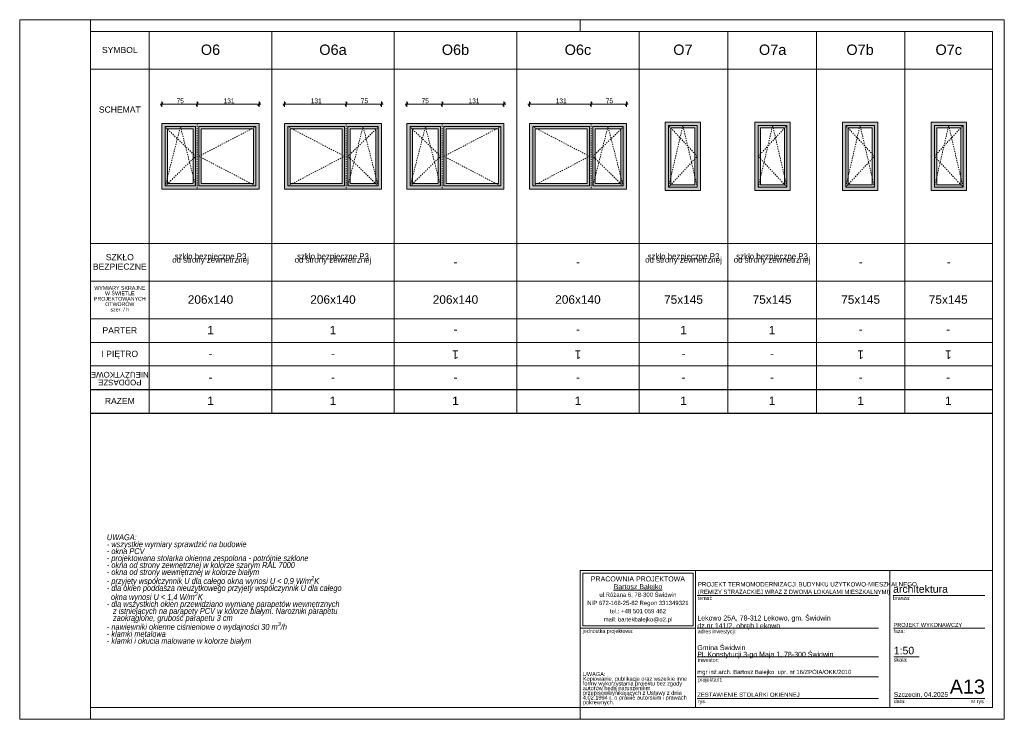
# Model space of a CAD drawing. Extents: x -35111 to 36054, y 5521 to 20371.
# Tile 1 of 6: x -35111 to -14211, y 5521 to 20371. Entities that reach past the tile are written whole.
import ezdxf

# ---------------------------------------------------------------- set-up
doc = ezdxf.new("R2010")
doc.units = 0
doc.header["$MEASUREMENT"] = 0
doc.linetypes.add('Hidden Line', pattern=[50, 25, -25])
for name, color, linetype, lineweight in [('Arch okna_Nr_Pióra__5', 7, 'Continuous', 13), ('Arch opisy okien_Nr_Pióra__1', 7, 'Continuous', 25), ('Arch opisy_Nr_Pióra__1', 7, 'Continuous', 25), ('Arch opisy_Nr_Pióra__21', 7, 'Continuous', 13), ('Arch opisy_Nr_Pióra__7', 7, 'Continuous', 13), ('ARCH TABELA_Nr_Pióra__1', 7, 'Continuous', 25), ('ARCH TABELA_Nr_Pióra__21', 7, 'Continuous', 13), ('ARCH TABELA_Nr_Pióra__7', 7, 'Continuous', 13), ('Arch wymiary_Nr_Pióra__5', 7, 'Continuous', 13), ('INWENT. OKNA_Nr_Pióra__21', 7, 'Continuous', 13)]:
    doc.layers.add(name, color=color, linetype=linetype, lineweight=lineweight)
doc.layers.add('Arch wymiary', color=7, linetype='Continuous')
doc.layers.add('arch wypelnienia_Nr_Pióra__2', color=7, linetype='Continuous', lineweight=13, true_color=0x7f7f7f)
doc.styles.add('GENERATED_STYLE_1', font='txt')
doc.styles.add('GENERATED_STYLE_10', font='txt')
doc.styles.add('GENERATED_STYLE_11', font='txt')
doc.styles.add('GENERATED_STYLE_2', font='arial.ttf')
doc.styles.add('GENERATED_STYLE_3', font='arial.ttf')
doc.styles.add('GENERATED_STYLE_4', font='arial.ttf')
doc.styles.add('GENERATED_STYLE_5', font='arial.ttf')
doc.styles.add('GENERATED_STYLE_6', font='arial.ttf')
doc.styles.add('GENERATED_STYLE_7', font='txt')
doc.dimstyles.new('GENERATED_STYLE__1', dxfattribs={"dimtxt": 100, "dimasz": 57, "dimexe": 0.18, "dimexo": 0, "dimgap": 0.09, "dimtad": 1, "dimtih": 1, "dimtoh": 1, "dimdec": 0, "dimlfac": 0.1, "dimzin": 0, "dimdsep": 46, "dimtxsty": 'GENERATED_STYLE_1', "dimblk": 'ARROWHEAD_2', "dimblk1": 'ARROWHEAD_2', "dimblk2": 'ARROWHEAD_2', "dimcen": 0.09, "dimclrd": 7, "dimclre": 7, "dimclrt": 7, "dimadec": 0, "dimazin": 0, "dimtfac": 1, "dimtdec": 4, "dimtmove": 0, "dimatfit": 3, "dimfxl": 0, "dimtolj": 1, "dimtzin": 0, "dimarcsym": 0})

# ---------------------------------------------------------------- blocks, each defined once
blk = doc.blocks.new('*D27')
at = {"layer": 'Arch wymiary_Nr_Pióra__5', "linetype": 'Continuous'}
for p, q in [((-32069, 18614), (-32113, 18539)), ((-32091, 18521), (-32091, 18633)), ((-31319, 18614), (-31363, 18539)), ((-31341, 18521), (-31341, 18633)), ((-32128, 18577), (-32091, 18577)), ((-32091, 18577), (-31341, 18577))]:
    blk.add_line(p, q, dxfattribs=at)
at = {"layer": 'Arch wymiary_Nr_Pióra__5', "char_height": 100, "attachment_point": 7, "style": 'GENERATED_STYLE_1'}
for s, insert in [('{75}', (-31780, 18597)), ('{131}', (-30782, 18597))]:
    blk.add_mtext(s, dxfattribs=dict(at, insert=insert))
blk = doc.blocks.new('ARROWHEAD_2')
at = {"color": 0, "linetype": 'Continuous', "lineweight": 0}
for p, q in [((0, 0), (-1, 0)), ((-0.38, -0.66), (0.38, 0.66))]:
    blk.add_line(p, q, dxfattribs=at)
blk = doc.blocks.new('*D28')
at = {"layer": 'Arch wymiary_Nr_Pióra__5', "linetype": 'Continuous'}
for p, q in [((-31319, 18614), (-31363, 18539)), ((-31341, 18521), (-31341, 18633)), ((-30053, 18539), (-30009, 18614)), ((-30031, 18521), (-30031, 18633)), ((-31341, 18577), (-30031, 18577)), ((-30031, 18577), (-29994, 18577))]:
    blk.add_line(p, q, dxfattribs=at)
at = {"layer": 'Arch wymiary_Nr_Pióra__5', "char_height": 100, "attachment_point": 7, "style": 'GENERATED_STYLE_1'}
for s, insert in [('{75}', (-31780, 18597)), ('{131}', (-30782, 18597))]:
    blk.add_mtext(s, dxfattribs=dict(at, insert=insert))
blk = doc.blocks.new('*D29')
at = {"layer": 'Arch wymiary_Nr_Pióra__5', "linetype": 'Continuous'}
for p, q in [((-28203, 18539), (-28159, 18614)), ((-28181, 18633), (-28181, 18521)), ((-27453, 18539), (-27409, 18614)), ((-27431, 18633), (-27431, 18521)), ((-27431, 18577), (-28181, 18577)), ((-27394, 18577), (-27431, 18577))]:
    blk.add_line(p, q, dxfattribs=at)
at = {"layer": 'Arch wymiary_Nr_Pióra__5', "char_height": 100, "attachment_point": 7, "style": 'GENERATED_STYLE_1'}
for s, insert in [('{131}', (-28932, 18597)), ('{75}', (-27870, 18597))]:
    blk.add_mtext(s, dxfattribs=dict(at, insert=insert))
blk = doc.blocks.new('*D30')
at = {"layer": 'Arch wymiary_Nr_Pióra__5', "linetype": 'Continuous'}
for p, q in [((-29469, 18614), (-29513, 18539)), ((-29491, 18633), (-29491, 18521)), ((-28203, 18539), (-28159, 18614)), ((-28181, 18633), (-28181, 18521)), ((-29491, 18577), (-29528, 18577)), ((-28181, 18577), (-29491, 18577))]:
    blk.add_line(p, q, dxfattribs=at)
at = {"layer": 'Arch wymiary_Nr_Pióra__5', "char_height": 100, "attachment_point": 7, "style": 'GENERATED_STYLE_1'}
for s, insert in [('{131}', (-28932, 18597)), ('{75}', (-27870, 18597))]:
    blk.add_mtext(s, dxfattribs=dict(at, insert=insert))
blk = doc.blocks.new('*D31')
at = {"layer": 'Arch wymiary_Nr_Pióra__5', "linetype": 'Continuous'}
for p, q in [((-26869, 18614), (-26913, 18539)), ((-26891, 18521), (-26891, 18633)), ((-26119, 18614), (-26163, 18539)), ((-26141, 18521), (-26141, 18633)), ((-26928, 18577), (-26891, 18577)), ((-26891, 18577), (-26141, 18577))]:
    blk.add_line(p, q, dxfattribs=at)
at = {"layer": 'Arch wymiary_Nr_Pióra__5', "char_height": 100, "attachment_point": 7, "style": 'GENERATED_STYLE_1'}
for s, insert in [('{75}', (-26580, 18597)), ('{131}', (-25582, 18597))]:
    blk.add_mtext(s, dxfattribs=dict(at, insert=insert))
blk = doc.blocks.new('*D32')
at = {"layer": 'Arch wymiary_Nr_Pióra__5', "linetype": 'Continuous'}
for p, q in [((-26119, 18614), (-26163, 18539)), ((-26141, 18521), (-26141, 18633)), ((-24853, 18539), (-24809, 18614)), ((-24831, 18521), (-24831, 18633)), ((-26141, 18577), (-24831, 18577)), ((-24831, 18577), (-24794, 18577))]:
    blk.add_line(p, q, dxfattribs=at)
at = {"layer": 'Arch wymiary_Nr_Pióra__5', "char_height": 100, "attachment_point": 7, "style": 'GENERATED_STYLE_1'}
for s, insert in [('{75}', (-26580, 18597)), ('{131}', (-25582, 18597))]:
    blk.add_mtext(s, dxfattribs=dict(at, insert=insert))
blk = doc.blocks.new('*D33')
at = {"layer": 'Arch wymiary_Nr_Pióra__5', "linetype": 'Continuous'}
for p, q in [((-23003, 18539), (-22959, 18614)), ((-22981, 18633), (-22981, 18521)), ((-22253, 18539), (-22209, 18614)), ((-22231, 18633), (-22231, 18521)), ((-22231, 18577), (-22981, 18577)), ((-22194, 18577), (-22231, 18577))]:
    blk.add_line(p, q, dxfattribs=at)
at = {"layer": 'Arch wymiary_Nr_Pióra__5', "char_height": 100, "attachment_point": 7, "style": 'GENERATED_STYLE_1'}
for s, insert in [('{131}', (-23732, 18597)), ('{75}', (-22670, 18597))]:
    blk.add_mtext(s, dxfattribs=dict(at, insert=insert))
blk = doc.blocks.new('*D34')
at = {"layer": 'Arch wymiary_Nr_Pióra__5', "linetype": 'Continuous'}
for p, q in [((-24269, 18614), (-24313, 18539)), ((-24291, 18633), (-24291, 18521)), ((-23003, 18539), (-22959, 18614)), ((-22981, 18633), (-22981, 18521)), ((-24291, 18577), (-24328, 18577)), ((-22981, 18577), (-24291, 18577))]:
    blk.add_line(p, q, dxfattribs=at)
at = {"layer": 'Arch wymiary_Nr_Pióra__5', "char_height": 100, "attachment_point": 7, "style": 'GENERATED_STYLE_1'}
for s, insert in [('{131}', (-23732, 18597)), ('{75}', (-22670, 18597))]:
    blk.add_mtext(s, dxfattribs=dict(at, insert=insert))

msp = doc.modelspace()

# ---------------------------------------------------------------- hatches: boundary and pattern name
at = {"layer": 'arch wypelnienia_Nr_Pióra__2', "linetype": 'Continuous'}
h = msp.add_hatch(color=256, dxfattribs=at)
h.paths.add_polyline_path([(-21408, 16745.6), (-20658, 16745.6), (-20658, 18195.6), (-21408, 18195.6)], flags=0)
h.paths.add_polyline_path([(-21288, 18075.6), (-20778, 18075.6), (-20778, 16865.6), (-21288, 16865.6)], flags=0)
h = msp.add_hatch(color=256, dxfattribs=at)
h.paths.add_polyline_path([(-18753.8, 16745.6), (-19503.8, 16745.6), (-19503.8, 18195.6), (-18753.8, 18195.6)], flags=0)
h.paths.add_polyline_path([(-18873.8, 18075.6), (-19383.8, 18075.6), (-19383.8, 16865.6), (-18873.8, 16865.6)], flags=0)
h = msp.add_hatch(color=256, dxfattribs=at)
h.paths.add_polyline_path([(-17648, 16745.6), (-16898, 16745.6), (-16898, 18195.6), (-17648, 18195.6)], flags=0)
h.paths.add_polyline_path([(-17528, 18075.6), (-17018, 18075.6), (-17018, 16865.6), (-17528, 16865.6)], flags=0)
h = msp.add_hatch(color=256, dxfattribs=at)
h.paths.add_polyline_path([(-15015.9, 16745.6), (-15765.9, 16745.6), (-15765.9, 18195.6), (-15015.9, 18195.6)], flags=0)
h.paths.add_polyline_path([(-15135.9, 18075.6), (-15645.9, 18075.6), (-15645.9, 16865.6), (-15135.9, 16865.6)], flags=0)
h = msp.add_hatch(color=256, dxfattribs=at)
h.paths.add_polyline_path([(-32090.9, 16770.6), (-30030.9, 16770.6), (-30030.9, 18170.6), (-32090.9, 18170.6)], flags=0)
h.paths.add_polyline_path([(-31255.9, 18050.6), (-30150.9, 18050.6), (-30150.9, 16890.6), (-31255.9, 16890.6)], flags=0)
h.paths.add_polyline_path([(-31425.9, 16890.6), (-31435.9, 16890.6), (-31970.9, 16890.6), (-31970.9, 18050.6), (-31425.9, 18050.6)], flags=0)
h = msp.add_hatch(color=256, dxfattribs=at)
h.paths.add_polyline_path([(-27430.9, 16770.6), (-29490.9, 16770.6), (-29490.9, 18170.6), (-27430.9, 18170.6)], flags=0)
h.paths.add_polyline_path([(-28265.9, 18050.6), (-29370.9, 18050.6), (-29370.9, 16890.6), (-28265.9, 16890.6)], flags=0)
h.paths.add_polyline_path([(-28095.9, 16890.6), (-28085.9, 16890.6), (-27550.9, 16890.6), (-27550.9, 18050.6), (-28095.9, 18050.6)], flags=0)
h = msp.add_hatch(color=256, dxfattribs=at)
h.paths.add_polyline_path([(-26890.9, 16770.6), (-24830.9, 16770.6), (-24830.9, 18170.6), (-26890.9, 18170.6)], flags=0)
h.paths.add_polyline_path([(-26055.9, 18050.6), (-24950.9, 18050.6), (-24950.9, 16890.6), (-26055.9, 16890.6)], flags=0)
h.paths.add_polyline_path([(-26225.9, 16890.6), (-26235.9, 16890.6), (-26770.9, 16890.6), (-26770.9, 18050.6), (-26225.9, 18050.6)], flags=0)
h = msp.add_hatch(color=256, dxfattribs=at)
h.paths.add_polyline_path([(-22230.9, 16770.6), (-24290.9, 16770.6), (-24290.9, 18170.6), (-22230.9, 18170.6)], flags=0)
h.paths.add_polyline_path([(-23065.9, 18050.6), (-24170.9, 18050.6), (-24170.9, 16890.6), (-23065.9, 16890.6)], flags=0)
h.paths.add_polyline_path([(-22895.9, 16890.6), (-22885.9, 16890.6), (-22350.9, 16890.6), (-22350.9, 18050.6), (-22895.9, 18050.6)], flags=0)

# ---------------------------------------------------------------- linework, layer by layer
at = {"layer": 'Arch okna_Nr_Pióra__5', "linetype": 'Hidden Line'}
for p, q in [((-32020.9, 16840.6), (-31698.4, 18100.6)), ((-31375.9, 17470.6), (-32020.9, 18090.6)), ((-31698.4, 18100.6), (-31375.9, 16840.6)), ((-31340.9, 18170.6), (-31340.9, 16770.6)), ((-31305.9, 17470.6), (-30100.9, 18100.6)), ((-28215.9, 17470.6), (-29420.9, 18100.6)), ((-28180.9, 18170.6), (-28180.9, 16770.6)), ((-27823.4, 18100.6), (-28145.9, 16840.6)), ((-28145.9, 17470.6), (-27500.9, 18090.6)), ((-27500.9, 16840.6), (-27823.4, 18100.6)), ((-26820.9, 16840.6), (-26498.4, 18100.6)), ((-26175.9, 17470.6), (-26820.9, 18090.6)), ((-26498.4, 18100.6), (-26175.9, 16840.6)), ((-26140.9, 18170.6), (-26140.9, 16770.6)), ((-26105.9, 17470.6), (-24900.9, 18100.6)), ((-23015.9, 17470.6), (-24220.9, 18100.6)), ((-22980.9, 18170.6), (-22980.9, 16770.6)), ((-22623.4, 18100.6), (-22945.9, 16840.6)), ((-22945.9, 17470.6), (-22300.9, 18090.6)), ((-22300.9, 16840.6), (-22623.4, 18100.6)), ((-20728, 17470.6), (-21338, 18125.6)), ((-21033, 18125.6), (-21338, 16815.6)), ((-20728, 16815.6), (-21033, 18125.6)), ((-19433.8, 17470.6), (-18823.8, 18125.6)), ((-19433.8, 16815.6), (-19128.8, 18125.6)), ((-19128.8, 18125.6), (-18823.8, 16815.6)), ((-16968, 17470.6), (-17578, 18125.6)), ((-17273, 18125.6), (-17578, 16815.6)), ((-16968, 16815.6), (-17273, 18125.6)), ((-15695.9, 17470.6), (-15085.9, 18125.6)), ((-15695.9, 16815.6), (-15390.9, 18125.6)), ((-15390.9, 18125.6), (-15085.9, 16815.6)), ((-32020.9, 16840.6), (-31375.9, 17470.6)), ((-30100.9, 16840.6), (-31305.9, 17470.6)), ((-29420.9, 16840.6), (-28215.9, 17470.6)), ((-27500.9, 16840.6), (-28145.9, 17470.6)), ((-26820.9, 16840.6), (-26175.9, 17470.6)), ((-24900.9, 16840.6), (-26105.9, 17470.6)), ((-24220.9, 16840.6), (-23015.9, 17470.6)), ((-22300.9, 16840.6), (-22945.9, 17470.6)), ((-21338, 16815.6), (-20728, 17470.6)), ((-18823.8, 16815.6), (-19433.8, 17470.6)), ((-17578, 16815.6), (-16968, 17470.6)), ((-15085.9, 16815.6), (-15695.9, 17470.6))]:
    msp.add_line(p, q, dxfattribs=at)
at = {"layer": 'Arch opisy_Nr_Pióra__1', "linetype": 'Continuous'}
for p, q in [((-33610.9, 12520.6), (-14460.9, 12520.6)), ((-33610.9, 12020.6), (-14460.9, 12020.6))]:
    msp.add_line(p, q, dxfattribs=at)
at = {"layer": 'Arch opisy_Nr_Pióra__21', "linetype": 'Continuous'}
for p, q in [((-33610.9, 20120.6), (-14460.9, 20120.6)), ((-32360.9, 20120.6), (-32360.9, 12020.6)), ((-29760.9, 20120.6), (-29760.9, 12020.6)), ((-27160.9, 20120.6), (-27160.9, 12020.6)), ((-24560.9, 20120.6), (-24560.9, 12020.6)), ((-21960.9, 20120.6), (-21960.9, 12020.6)), ((-20080.9, 20120.6), (-20080.9, 12020.6)), ((-18200.9, 20120.6), (-18200.9, 12020.6)), ((-16320.9, 20120.6), (-16320.9, 12020.6)), ((-14460.9, 5770.6), (-14460.9, 20120.6)), ((-33610.9, 19320.6), (-14460.9, 19320.6)), ((-33610.9, 15620.6), (-14460.9, 15620.6)), ((-33610.9, 14820.6), (-14460.9, 14820.6)), ((-33610.9, 14020.6), (-14460.9, 14020.6)), ((-33610.9, 14020.6), (-14460.9, 14020.6)), ((-33610.9, 13520.6), (-14460.9, 13520.6)), ((-33610.9, 13020.6), (-14460.9, 13020.6)), ((-33610.9, 12520.6), (-14460.9, 12520.6)), ((-14460.9, 5770.6), (-33610.9, 5770.6))]:
    msp.add_line(p, q, dxfattribs=at)
at = {"layer": 'ARCH TABELA_Nr_Pióra__21', "linetype": 'Continuous'}
for p, q in [((-35110.9, 5520.6), (-35110.9, 20370.6)), ((-35110.9, 20370.6), (-14210.9, 20370.6)), ((-33610.9, 20120.6), (-33610.9, 20370.6)), ((-23210.9, 20120.6), (-23210.9, 20370.6)), ((-23210.9, 20120.6), (-23210.9, 20370.6)), ((-23210.9, 20120.6), (-23210.9, 20370.6)), ((-14210.9, 20370.6), (-14210.9, 5520.6)), ((-33610.9, 20120.6), (-33610.9, 5770.6)), ((-23210.9, 8676.2), (-14460.9, 8676.2)), ((-23210.9, 5770.6), (-23210.9, 8676.2)), ((-23210.9, 7452.8), (-23210.9, 8676.2)), ((-23210.9, 8676.2), (-20764.1, 8676.2)), ((-23157.7, 8623), (-20817.3, 8623)), ((-23157.7, 7506), (-23157.7, 8623)), ((-20817.3, 7506), (-20817.3, 8623)), ((-20764.1, 8676.2), (-20764.1, 5770.6)), ((-20764.1, 7452.8), (-20764.1, 8676.2)), ((-16641.8, 8676.2), (-16641.8, 5770.6)), ((-14460.9, 8676.2), (-14460.9, 5770.6)), ((-20764.1, 5770.6), (-20764.1, 8476.2)), ((-20728, 8151.6), (-16878.1, 8151.6)), ((-16572.1, 8151.6), (-14622.4, 8151.6)), ((-23210.9, 7452.8), (-20764.1, 7452.8)), ((-23157.7, 7506), (-20817.3, 7506)), ((-20728, 7452.8), (-16878.1, 7452.8)), ((-16563.4, 7452.8), (-14622.4, 7452.8)), ((-20728, 6845), (-16878.1, 6845)), ((-16557.5, 6845), (-16017.7, 6845)), ((-20728, 6419.6), (-16878.1, 6419.6)), ((-20728, 5961.8), (-16878.1, 5961.8)), ((-16557.5, 5961.8), (-15416.6, 5961.8)), ((-15440.7, 5961.8), (-14622.4, 5961.8)), ((-33610.9, 5520.6), (-33610.9, 5770.6)), ((-23210.9, 5770.6), (-20764.1, 5770.6)), ((-23210.9, 5520.6), (-23210.9, 5770.6)), ((-23210.9, 5520.6), (-23210.9, 5770.6)), ((-23210.9, 5520.6), (-23210.9, 5770.6)), ((-14460.9, 5770.6), (-20764.1, 5770.6)), ((-14210.9, 5520.6), (-35110.9, 5520.6))]:
    msp.add_line(p, q, dxfattribs=at)
at = {"layer": 'INWENT. OKNA_Nr_Pióra__21', "linetype": 'Continuous'}
for p, q in [((-20658, 18195.6), (-21408, 18195.6)), ((-21408, 18195.6), (-21408, 16745.6)), ((-20658, 16745.6), (-20658, 18195.6)), ((-19503.8, 16745.6), (-19503.8, 18195.6)), ((-19503.8, 18195.6), (-18753.8, 18195.6)), ((-18753.8, 18195.6), (-18753.8, 16745.6)), ((-16898, 18195.6), (-17648, 18195.6)), ((-17648, 18195.6), (-17648, 16745.6)), ((-16898, 16745.6), (-16898, 18195.6)), ((-15765.9, 16745.6), (-15765.9, 18195.6)), ((-15765.9, 18195.6), (-15015.9, 18195.6)), ((-15015.9, 18195.6), (-15015.9, 16745.6)), ((-30030.9, 18170.6), (-32090.9, 18170.6)), ((-32090.9, 18170.6), (-32090.9, 16770.6)), ((-32020.9, 16840.6), (-32020.9, 18100.6)), ((-31375.9, 18100.6), (-32020.9, 18100.6)), ((-31970.9, 16890.6), (-31970.9, 18050.6)), ((-31425.9, 18050.6), (-31970.9, 18050.6)), ((-31425.9, 16890.6), (-31425.9, 18050.6)), ((-31375.9, 16840.6), (-31375.9, 18100.6)), ((-30100.9, 18100.6), (-31305.9, 18100.6)), ((-31305.9, 16840.6), (-31305.9, 18100.6)), ((-31255.9, 16890.6), (-31255.9, 18050.6)), ((-30150.9, 18050.6), (-31255.9, 18050.6)), ((-30150.9, 16890.6), (-30150.9, 18050.6)), ((-30100.9, 16840.6), (-30100.9, 18100.6)), ((-30030.9, 16770.6), (-30030.9, 18170.6)), ((-29490.9, 16770.6), (-29490.9, 18170.6)), ((-29490.9, 18170.6), (-27430.9, 18170.6)), ((-29420.9, 16840.6), (-29420.9, 18100.6)), ((-29420.9, 18100.6), (-28215.9, 18100.6)), ((-29370.9, 16890.6), (-29370.9, 18050.6)), ((-29370.9, 18050.6), (-28265.9, 18050.6)), ((-28265.9, 16890.6), (-28265.9, 18050.6)), ((-28215.9, 16840.6), (-28215.9, 18100.6)), ((-28145.9, 18100.6), (-27500.9, 18100.6)), ((-28145.9, 16840.6), (-28145.9, 18100.6)), ((-28095.9, 16890.6), (-28095.9, 18050.6)), ((-28095.9, 18050.6), (-27550.9, 18050.6)), ((-27550.9, 16890.6), (-27550.9, 18050.6)), ((-27500.9, 16840.6), (-27500.9, 18100.6)), ((-27430.9, 18170.6), (-27430.9, 16770.6)), ((-24830.9, 18170.6), (-26890.9, 18170.6)), ((-26890.9, 18170.6), (-26890.9, 16770.6)), ((-26820.9, 16840.6), (-26820.9, 18100.6)), ((-26175.9, 18100.6), (-26820.9, 18100.6)), ((-26770.9, 16890.6), (-26770.9, 18050.6)), ((-26225.9, 18050.6), (-26770.9, 18050.6)), ((-26225.9, 16890.6), (-26225.9, 18050.6)), ((-26175.9, 16840.6), (-26175.9, 18100.6)), ((-26105.9, 16840.6), (-26105.9, 18100.6)), ((-24900.9, 18100.6), (-26105.9, 18100.6)), ((-26055.9, 16890.6), (-26055.9, 18050.6)), ((-24950.9, 18050.6), (-26055.9, 18050.6)), ((-24950.9, 16890.6), (-24950.9, 18050.6)), ((-24900.9, 16840.6), (-24900.9, 18100.6)), ((-24830.9, 16770.6), (-24830.9, 18170.6)), ((-24290.9, 16770.6), (-24290.9, 18170.6)), ((-24290.9, 18170.6), (-22230.9, 18170.6)), ((-24220.9, 16840.6), (-24220.9, 18100.6)), ((-24220.9, 18100.6), (-23015.9, 18100.6)), ((-24170.9, 16890.6), (-24170.9, 18050.6)), ((-24170.9, 18050.6), (-23065.9, 18050.6)), ((-23065.9, 16890.6), (-23065.9, 18050.6)), ((-23015.9, 16840.6), (-23015.9, 18100.6)), ((-22945.9, 18100.6), (-22300.9, 18100.6)), ((-22945.9, 16840.6), (-22945.9, 18100.6)), ((-22895.9, 16890.6), (-22895.9, 18050.6)), ((-22895.9, 18050.6), (-22350.9, 18050.6)), ((-22350.9, 16890.6), (-22350.9, 18050.6)), ((-22300.9, 16840.6), (-22300.9, 18100.6)), ((-22230.9, 18170.6), (-22230.9, 16770.6)), ((-20728, 18125.6), (-21338, 18125.6)), ((-21338, 16815.6), (-21338, 18125.6)), ((-20778, 18075.6), (-21288, 18075.6)), ((-21288, 16865.6), (-21288, 18075.6)), ((-20778, 16865.6), (-20778, 18075.6)), ((-20728, 16815.6), (-20728, 18125.6)), ((-19433.8, 18125.6), (-18823.8, 18125.6)), ((-19433.8, 16815.6), (-19433.8, 18125.6)), ((-19383.8, 16865.6), (-19383.8, 18075.6)), ((-19383.8, 18075.6), (-18873.8, 18075.6)), ((-18873.8, 16865.6), (-18873.8, 18075.6)), ((-18823.8, 16815.6), (-18823.8, 18125.6)), ((-17578, 16815.6), (-17578, 18125.6)), ((-16968, 18125.6), (-17578, 18125.6)), ((-17528, 16865.6), (-17528, 18075.6)), ((-17018, 18075.6), (-17528, 18075.6)), ((-17018, 16865.6), (-17018, 18075.6)), ((-16968, 16815.6), (-16968, 18125.6)), ((-15695.9, 18125.6), (-15085.9, 18125.6)), ((-15695.9, 16815.6), (-15695.9, 18125.6)), ((-15645.9, 16865.6), (-15645.9, 18075.6)), ((-15645.9, 18075.6), (-15135.9, 18075.6)), ((-15135.9, 16865.6), (-15135.9, 18075.6)), ((-15085.9, 16815.6), (-15085.9, 18125.6)), ((-32090.9, 16770.6), (-30030.9, 16770.6)), ((-31375.9, 16840.6), (-32020.9, 16840.6)), ((-31435.9, 16890.6), (-31970.9, 16890.6)), ((-30100.9, 16840.6), (-31305.9, 16840.6)), ((-30150.9, 16890.6), (-31255.9, 16890.6)), ((-27430.9, 16770.6), (-29490.9, 16770.6)), ((-29420.9, 16840.6), (-28215.9, 16840.6)), ((-29370.9, 16890.6), (-28265.9, 16890.6)), ((-28145.9, 16840.6), (-27500.9, 16840.6)), ((-28085.9, 16890.6), (-27550.9, 16890.6)), ((-26890.9, 16770.6), (-24830.9, 16770.6)), ((-26175.9, 16840.6), (-26820.9, 16840.6)), ((-26235.9, 16890.6), (-26770.9, 16890.6)), ((-24900.9, 16840.6), (-26105.9, 16840.6)), ((-24950.9, 16890.6), (-26055.9, 16890.6)), ((-22230.9, 16770.6), (-24290.9, 16770.6)), ((-24220.9, 16840.6), (-23015.9, 16840.6)), ((-24170.9, 16890.6), (-23065.9, 16890.6)), ((-22945.9, 16840.6), (-22300.9, 16840.6)), ((-22885.9, 16890.6), (-22350.9, 16890.6)), ((-21408, 16745.6), (-20658, 16745.6)), ((-20728, 16815.6), (-21338, 16815.6)), ((-20778, 16865.6), (-21288, 16865.6)), ((-18753.8, 16745.6), (-19503.8, 16745.6)), ((-19433.8, 16815.6), (-18823.8, 16815.6)), ((-19383.8, 16865.6), (-18873.8, 16865.6)), ((-17648, 16745.6), (-16898, 16745.6)), ((-16968, 16815.6), (-17578, 16815.6)), ((-17018, 16865.6), (-17528, 16865.6)), ((-15015.9, 16745.6), (-15765.9, 16745.6)), ((-15695.9, 16815.6), (-15085.9, 16815.6)), ((-15645.9, 16865.6), (-15135.9, 16865.6))]:
    msp.add_line(p, q, dxfattribs=at)

# ---------------------------------------------------------------- texts
at = {"layer": 'Arch opisy okien_Nr_Pióra__1', "linetype": 'Continuous', "attachment_point": 2}
for s, insert, char_height, style in [('{O6b}', (-25860.9, 19843.2), 220, 'GENERATED_STYLE_2'), ('{O7b}', (-17273, 19843.2), 220, 'GENERATED_STYLE_2'), ('{SYMBOL}', (-32985.9, 19793.1), 130, 'GENERATED_STYLE_3'), ('{O6}', (-31060.9, 19843.2), 220, 'GENERATED_STYLE_2'), ('{O6a}', (-28460.9, 19843.2), 220, 'GENERATED_STYLE_2'), ('{O6c}', (-23260.9, 19843.2), 220, 'GENERATED_STYLE_2'), ('{O7}', (-21033, 19843.2), 220, 'GENERATED_STYLE_2'), ('{O7a}', (-19128.8, 19843.2), 220, 'GENERATED_STYLE_2'), ('{O7c}', (-15390.9, 19843.2), 220, 'GENERATED_STYLE_2'), ('{SCHEMAT}', (-32985.9, 18528.1), 130, 'GENERATED_STYLE_3'), ('{-}', (-25860.9, 15320.9), 180, 'GENERATED_STYLE_3'), ('{-}', (-23260.9, 15320.9), 180, 'GENERATED_STYLE_3'), ('{-}', (-17260.9, 15320.9), 180, 'GENERATED_STYLE_3'), ('{-}', (-15390.9, 15320.9), 180, 'GENERATED_STYLE_3'), ('{206x140}', (-31060.9, 14520.9), 180, 'GENERATED_STYLE_3'), ('{206x140}', (-28460.9, 14520.9), 180, 'GENERATED_STYLE_3'), ('{206x140}', (-25860.9, 14520.9), 180, 'GENERATED_STYLE_3'), ('{206x140}', (-23260.9, 14520.9), 180, 'GENERATED_STYLE_3'), ('{75x145}', (-21020.9, 14520.9), 180, 'GENERATED_STYLE_3'), ('{75x145}', (-19140.9, 14520.9), 180, 'GENERATED_STYLE_3'), ('{75x145}', (-17260.9, 14520.9), 180, 'GENERATED_STYLE_3'), ('{75x145}', (-15400.9, 14520.9), 180, 'GENERATED_STYLE_3'), ('{PARTER}', (-32985.9, 13843.1), 130, 'GENERATED_STYLE_3'), ('{1}', (-31060.9, 13870.9), 180, 'GENERATED_STYLE_3'), ('{1}', (-28460.9, 13870.9), 180, 'GENERATED_STYLE_3'), ('{1}', (-21020.9, 13870.9), 180, 'GENERATED_STYLE_3'), ('{1}', (-19140.9, 13870.9), 180, 'GENERATED_STYLE_3'), ('{I PIĘTRO}', (-32985.9, 13343.1), 130, 'GENERATED_STYLE_3'), ('{-}', (-31060.9, 13370.9), 180, 'GENERATED_STYLE_3'), ('{-}', (-28460.9, 13370.9), 180, 'GENERATED_STYLE_3'), ('{-}', (-21020.9, 13370.9), 180, 'GENERATED_STYLE_3'), ('{-}', (-19140.9, 13370.9), 180, 'GENERATED_STYLE_3'), ('{-}', (-31060.9, 12870.9), 180, 'GENERATED_STYLE_3'), ('{-}', (-28460.9, 12870.9), 180, 'GENERATED_STYLE_3'), ('{-}', (-25860.9, 12870.9), 180, 'GENERATED_STYLE_3'), ('{-}', (-23260.9, 12870.9), 180, 'GENERATED_STYLE_3'), ('{-}', (-21020.9, 12870.9), 180, 'GENERATED_STYLE_3'), ('{-}', (-19140.9, 12870.9), 180, 'GENERATED_STYLE_3'), ('{-}', (-17260.9, 12870.9), 180, 'GENERATED_STYLE_3'), ('{-}', (-15400.9, 12870.9), 180, 'GENERATED_STYLE_3'), ('{RAZEM}', (-32985.9, 12343.1), 130, 'GENERATED_STYLE_2'), ('{1}', (-31060.9, 12370.9), 180, 'GENERATED_STYLE_2'), ('{1}', (-28460.9, 12370.9), 180, 'GENERATED_STYLE_2'), ('{1}', (-25860.9, 12370.9), 180, 'GENERATED_STYLE_2'), ('{1}', (-23260.9, 12370.9), 180, 'GENERATED_STYLE_2'), ('{1}', (-21020.9, 12370.9), 180, 'GENERATED_STYLE_2'), ('{1}', (-19140.9, 12370.9), 180, 'GENERATED_STYLE_2'), ('{1}', (-17260.9, 12370.9), 180, 'GENERATED_STYLE_2'), ('{1}', (-15400.9, 12370.9), 180, 'GENERATED_STYLE_2')]:
    msp.add_mtext(s, dxfattribs=dict(at, insert=insert, char_height=char_height, style=style))
for s, insert, char_height, width, line_spacing_factor, style in [('{SZKŁO\\PBEZPIECZNE}', (-32985.9, 15395.2), 130, 2104.478, 0.923713, 'GENERATED_STYLE_3'), ('{szkło bezpieczne P3 \\Pod strony zewnetrznej}', (-31060.9, 15411.7), 125, 1731.908, 0.358987, 'GENERATED_STYLE_10'), ('{szkło bezpieczne P3 \\Pod strony zewnetrznej}', (-28460.9, 15411.7), 125, 1731.908, 0.358987, 'GENERATED_STYLE_10'), ('{szkło bezpieczne P3 \\Pod strony zewnetrznej}', (-21020.9, 15411.7), 125, 1731.908, 0.358987, 'GENERATED_STYLE_10'), ('{szkło bezpieczne P3 \\Pod strony zewnetrznej}', (-19140.9, 15411.7), 125, 1731.908, 0.358987, 'GENERATED_STYLE_10'), ('{WYMIARY SKRAJNE\\PW ŚWIETLE \\PPROJEKTOWANYCH \\POTWORÓW\\Pszer. / h}', (-32985.9, 14716.6), 80, 2104.478, 0.860443, 'GENERATED_STYLE_2')]:
    msp.add_mtext(s, dxfattribs=dict(at, insert=insert, char_height=char_height, width=width, line_spacing_factor=line_spacing_factor, style=style))
at = {"layer": 'Arch opisy okien_Nr_Pióra__1', "linetype": 'Continuous', "char_height": 180, "attachment_point": 2, "rotation": 180, "style": 'GENERATED_STYLE_3'}
for s, insert in [('{-}', (-25860.9, 13670.3)), ('{-}', (-23260.9, 13670.3)), ('{-}', (-17260.9, 13670.3)), ('{-}', (-15400.9, 13670.3)), ('{1}', (-25860.9, 13170.3)), ('{1}', (-23260.9, 13170.3)), ('{1}', (-17260.9, 13170.3)), ('{1}', (-15400.9, 13170.3))]:
    msp.add_mtext(s, dxfattribs=dict(at, insert=insert))
at = {"layer": 'Arch opisy okien_Nr_Pióra__1', "linetype": 'Continuous', "insert": (-32985.9, 12609.5), "char_height": 120, "width": 1740.019, "attachment_point": 2, "rotation": 180, "line_spacing_factor": 0.827848, "style": 'GENERATED_STYLE_3'}
msp.add_mtext('{PODDASZE\\PNIEUŻYTKOWE}', dxfattribs=at)
at = {"layer": 'Arch opisy_Nr_Pióra__7', "linetype": 'Continuous', "insert": (-33260.9, 9448.3), "char_height": 125, "width": 5051.218, "attachment_point": 1, "line_spacing_factor": 0.709511, "style": 'GENERATED_STYLE_7'}
msp.add_mtext('\\A1;{\\fArial Narrow Europa Środkowa|b0|i1|c0|p34;UWAGA:\\P- wszystkie wymiary sprawdzić na budowie\\P- okna PCV\\P- projektowana stolarka okienna zespolona - potrójnie szklone\\P- okna od strony zewnętrznej w kolorze szarym RAL 7000\\P- okna od strony wewnętrznej w kolorze białym\\P- przyjety współczynnik U dla całego okna wynosi U\\fArial Narrow Europa Środkowa|b0|i0|c0|p34; < \\fArial Narrow Europa Środkowa|b0|i1|c0|p34;0,9 W/m\\A1{\\H0.7x;\\S2^  ;}K\\P- dla okien poddasza nieużytkowego przyjety współczynnik U dla całego  \\P  okna wynosi U\\fArial Narrow Europa Środkowa|b0|i0|c0|p34; < \\fArial Narrow Europa Środkowa|b0|i1|c0|p34;1,4 W/m\\A1{\\H0.7x;\\S2^  ;}K\\P- dla wszystkich okien przewidziano wymianę parapetów wewnętrznych \\P   z istniejących na parapety PCV w kolorze białym. Narożniki parapetu \\P   zaokrąglone, grubość parapetu 3 cm\\P- nawiewniki okienne ciśnieniowe o wydajności 30 m\\A1{\\H0.7x;\\S3^  ;}/h \\P- klamki metalowa\\P- klamki i okucia malowane w kolorze białym}', dxfattribs=at)
at = {"layer": 'ARCH TABELA_Nr_Pióra__1', "linetype": 'Continuous'}
for s, insert, char_height, attachment_point, line_spacing_factor, style in [('{\\pt11271.9;PROJEKT TERMOMODERNIZACJI BUDYNKU UŻYTKOWO-MIESZKALNEGO\\P\\pt11271.9;\\H0.947368x;(REMIZY STRAŻACKIEJ WRAZ Z DWOMA LOKALAMI MIESZKALNYMI)}', (-20717.3, 8154), 95, 7, 1.033421, 'GENERATED_STYLE_11'), ('{Lekowo 25A, 78-312 Lekowo, gm. Świdwin\\Pdz.nr 141/2, obręb Lekowo}', (-20728, 7422.2), 106.383, 7, 0.918867, 'GENERATED_STYLE_4'), ('{Gmina Świdwin\\PPl. Konstytucji 3-go Maja 1, 78-300 Świdwin}', (-20728, 6814.4), 106.383, 7, 0.807442, 'GENERATED_STYLE_4'), ('{\\PZESTAWIENIE STOLARKI OKIENNEJ}', (-20728, 6244.7), 90, 1, 1.043016, 'GENERATED_STYLE_5')]:
    msp.add_mtext(s, dxfattribs=dict(at, insert=insert, char_height=char_height, attachment_point=attachment_point, line_spacing_factor=line_spacing_factor, style=style))
at = {"layer": 'ARCH TABELA_Nr_Pióra__1', "linetype": 'Continuous', "insert": (-16563.4, 7567), "char_height": 85, "attachment_point": 1, "style": 'GENERATED_STYLE_4'}
msp.add_mtext('{PROJEKT WYKONAWCZY}', dxfattribs=at)
at = {"layer": 'ARCH TABELA_Nr_Pióra__7', "linetype": 'Continuous', "insert": (-21987.5, 8553.8), "char_height": 106.383, "attachment_point": 2, "line_spacing_factor": 0.926719, "style": 'GENERATED_STYLE_6'}
msp.add_mtext('{PRACOWNIA PROJEKTOWA\\P\\LBartosz Balejko}', dxfattribs=at)
at = {"layer": 'ARCH TABELA_Nr_Pióra__7', "linetype": 'Continuous', "style": 'GENERATED_STYLE_4'}
for s, insert, char_height, attachment_point in [('{architektura}', (-16572.1, 8365.9), 159.58, 1), ('{temat:}', (-20717.3, 8133.4), 79.79, 1), ('{branża:}', (-16572.1, 8133.4), 79.79, 1), ('{jednostka projektowa:}', (-23157.7, 7434.6), 79.79, 1), ('{adres inwestycji:}', (-20717.3, 7426), 79.79, 1), ('{faza:}', (-16563.4, 7434.6), 79.79, 1), ('{1:50}', (-16557.5, 7059.3), 159.58, 1), ('{inwestor:}', (-20717.3, 6818.2), 79.79, 1), ('{skala:}', (-16557.5, 6826.8), 79.79, 1), ('{mgr inż.arch. Bartosz Balejko  upr. nr 16/ZPOIA/OKK/2010}', (-20728, 6570.5), 90, 1), ('{projektant:}', (-20715.1, 6401.3), 79.79, 1), ('{A13}', (-14622.4, 6364.7), 300, 3), ('{Szczecin, 04.2025}', (-16557.5, 6097.5), 101.064, 1), ('{rys.}', (-20715.1, 5943.6), 79.79, 1), ('{data:}', (-16557.5, 5943.6), 79.79, 1), ('{nr rys.}', (-14926.4, 5943.6), 79.79, 1)]:
    msp.add_mtext(s, dxfattribs=dict(at, insert=insert, char_height=char_height, attachment_point=attachment_point))
for s, insert, char_height, width, attachment_point, line_spacing_factor in [('{ul.Różana 6, 78-300 Świdwin\\PNIP 672-168-25-82 Regon 331349321\\Ptel.: +48 501 059 462\\Pmail: bartekbalejko@o2.pl}', (-21987.5, 8210.6), 90.426, 2340.426, 2, 1.156383), ('{UWAGA:\\PKopiowanie, publikacje oraz wszelkie inne formy wykorzystania projektu bez zgody autorów będą naruszeniem przepisówwynikających z Ustawy z dnia 4.02.1994 r. o prawie autorskim i prawach pokrewnych.}', (-23157.7, 6523.2), 85.1064, 2241.704, 1, 0.703415)]:
    msp.add_mtext(s, dxfattribs=dict(at, insert=insert, char_height=char_height, width=width, attachment_point=attachment_point, line_spacing_factor=line_spacing_factor))

# ---------------------------------------------------------------- dimensions: what is measured, and where the dimension line sits
at = {"layer": 'Arch wymiary', "linetype": 'Continuous'}
for base, p1, p2, picture, middle in [((-32090.9, 18576.8), (-32090.9, 18170.6), (-31340.9, 18170.6), '*D27', (-31704, 18646.8)), ((-32090.9, 18576.8), (-31340.9, 18170.6), (-30030.9, 18170.6), '*D28', (-30668.1, 18646.8)), ((-26890.9, 18576.8), (-26890.9, 18170.6), (-26140.9, 18170.6), '*D31', (-26504, 18646.8)), ((-26890.9, 18576.8), (-26140.9, 18170.6), (-24830.9, 18170.6), '*D32', (-25468.1, 18646.8))]:
    dim = msp.add_linear_dim(base=base, p1=p1, p2=p2, dimstyle='GENERATED_STYLE__1', dxfattribs=at)
    dim.commit()
    dim.dimension.update_dxf_attribs({"geometry": picture, "text_midpoint": middle})
for base, p1, p2, picture, middle in [((-27430.9, 18576.8), (-28180.9, 18170.6), (-29490.9, 18170.6), '*D30', (-28818.1, 18646.8)), ((-27430.9, 18576.8), (-27430.9, 18170.6), (-28180.9, 18170.6), '*D29', (-27794, 18646.8)), ((-22230.9, 18576.8), (-22980.9, 18170.6), (-24290.9, 18170.6), '*D34', (-23618.1, 18646.8)), ((-22230.9, 18576.8), (-22230.9, 18170.6), (-22980.9, 18170.6), '*D33', (-22594, 18646.8))]:
    dim = msp.add_linear_dim(base=base, p1=p1, p2=p2, angle=180, dimstyle='GENERATED_STYLE__1', dxfattribs=at)
    dim.commit()
    dim.dimension.update_dxf_attribs({"geometry": picture, "text_midpoint": middle})

doc.saveas('drawing.dxf')
